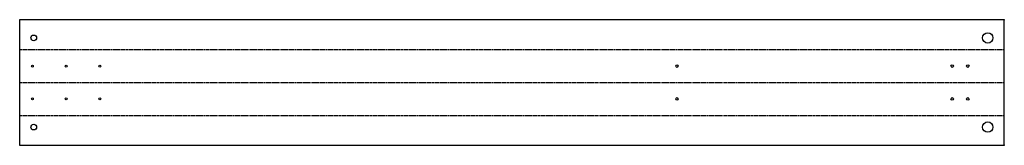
# Model space of a CAD drawing. Header units: millimetres. Extents: x 0 to 3500, y 0 to 448.
import ezdxf

# ---------------------------------------------------------------- set-up
doc = ezdxf.new("R2010")
doc.units = ezdxf.units.MM
doc.linetypes.add('SLD-İki-Kısa-Kesik-Çizgili-Uzun-Kesik-Çizgi', pattern=[15.748, 8.128, -1.524, 1.524, -1.524, 1.524, -1.524])
doc.linetypes.add('SLD-Sürekli', pattern=[0])

msp = doc.modelspace()

# ---------------------------------------------------------------- linework, layer by layer
at = {"color": 7, "linetype": 'SLD-Sürekli', "lineweight": 25}
for p, q in [((0.4, 448.2), (3500.4, 448.2)), ((0.4, 445.9), (0.4, 448.2)), ((0.4, 2.7), (0.4, 445.9)), ((3500.4, 448.2), (3500.4, 445.9)), ((3500.4, 2.7), (3500.4, 445.9)), ((0.4, 0.4), (0.4, 2.7)), ((3500.4, 0.4), (0.4, 0.4)), ((3500.4, 2.7), (3500.4, 0.4))]:
    msp.add_line(p, q, dxfattribs=at)
at = {"color": 7, "linetype": 'SLD-İki-Kısa-Kesik-Çizgili-Uzun-Kesik-Çizgi'}
for p, q in [((0.4, 341.4), (3500.4, 341.4)), ((0.4, 224.3), (3500.4, 224.3)), ((0.4, 107.2), (3500.4, 107.2))]:
    msp.add_line(p, q, dxfattribs=at)
at = {"color": 7, "linetype": 'SLD-Sürekli', "lineweight": 25}
for centre, radius in [((50.4, 383.3), 10), ((3441.4, 383.2), 18.5), ((45.4, 282.8), 3.4), ((165.4, 282.8), 3.4), ((285.4, 282.8), 3.4), ((2336.9, 282.8), 4.5), ((3315.4, 282.8), 4.5), ((3370.4, 282.8), 4.5), ((45.4, 165.8), 3.4), ((165.4, 165.8), 3.4), ((285.4, 165.8), 3.4), ((2336.9, 165.8), 4.5), ((3315.4, 165.8), 4.5), ((3370.4, 165.8), 4.5), ((50.4, 65.3), 10), ((3441.4, 65.4), 18.5)]:
    msp.add_circle(centre, radius, dxfattribs=at)

doc.saveas('drawing.dxf')
